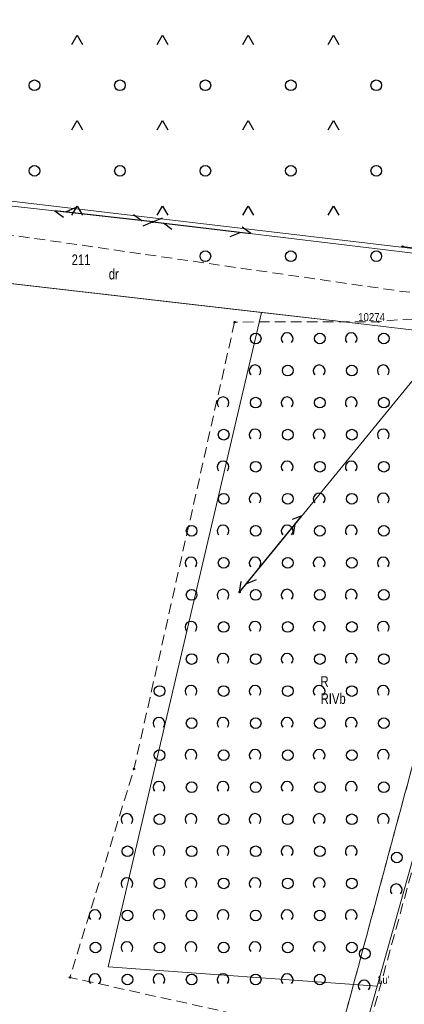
# Model space of a CAD drawing. Header units: metres. Extents: x 5548743 to 5556416, y 5707500 to 5714000.
# Tile 64 of 244: x 5554610 to 5554664, y 5709124 to 5709262. Entities that reach past the tile are written whole.
import ezdxf
from ezdxf.enums import TextEntityAlignment as Align

# ---------------------------------------------------------------- set-up
doc = ezdxf.new("R2010")
doc.units = ezdxf.units.M
for name, pattern in [('1.5_0.75', [2.25, 1.5, -0.75]), ('219-1000', [0]), ('sutp_1000', [0])]:
    doc.linetypes.add(name, pattern=pattern)
doc.layers.get('0').update_dxf_attribs({"color": 2, "lineweight": 5})
doc.styles.get("Standard").update_dxf_attribs({"font": 'Working1250', "width": 0.75})

# ---------------------------------------------------------------- blocks, each defined once
blk = doc.blocks.new('203')
at = {"linetype": 'Continuous', "lineweight": 0}
h = blk.add_hatch(color=0, dxfattribs=at)
edge = h.paths.add_edge_path()
edge.add_arc((0, 0), 0.09, 0, 360)
blk = doc.blocks.new('OTZK1')
at = {"color": 0, "linetype": 'Continuous'}
blk.add_circle((0, 0), 0.75, dxfattribs=at)
blk = doc.blocks.new('OTZK2')
at = {"color": 0, "linetype": 'Continuous'}
blk.add_arc((0, 0), 0.825, 318.85, 221.162, dxfattribs=at)
blk = doc.blocks.new('SUTP')
at = {"color": 0, "linetype": 'Continuous'}
for p, q in [((0, 0), (1.299, 0.75)), ((0, 0), (13.848, 0)), ((2.799, -0.75), (1.5, 0)), ((11.049, -0.75), (12.348, 0)), ((13.848, 0), (12.549, 0.75))]:
    blk.add_line(p, q, dxfattribs=at)
blk = doc.blocks.new('OTZK3')
at = {"color": 0, "linetype": 'Continuous'}
for p, q in [((-0.75, -0.433), (0, 0.866)), ((0, 0.866), (0.75, -0.433))]:
    blk.add_line(p, q, dxfattribs=at)
blk = doc.blocks.new('PIKIETAW1891')
at = {"color": 0}
blk.add_circle((0, 0), 0.09, dxfattribs=at)

msp = doc.modelspace()

# ---------------------------------------------------------------- linework, layer by layer
at = {"layer": '217-kontur klasyfikacyjny', "color": 3, "linetype": 'CONTINUOUS', "lineweight": 18, "flags": 128}
for points in [[(5554644.07, 5709221.08), (5554622.54, 5709129.2)], [(5554657.64, 5709219.52), (5554644.07, 5709221.08)], [(5554680.86, 5709216.77), (5554657.64, 5709219.52)], [(5554660.29, 5709126.48), (5554671.59, 5709166.69)], [(5554622.54, 5709129.2), (5554660.29, 5709126.48)]]:
    msp.add_lwpolyline(points, dxfattribs=at)
at = {"layer": '218-kontur użytku gruntowego', "color": 3, "linetype": 'CONTINUOUS', "lineweight": 18, "flags": 128}
for points in [[(5554680.38, 5709228.29), (5554433.02, 5709257.41)], [(5554433.02, 5709257.41), (5554680.38, 5709228.29)], [(5554644.07, 5709221.08), (5554498.26, 5709237.87)], [(5554498.26, 5709237.87), (5554644.07, 5709221.08)], [(5554644.07, 5709221.08), (5554622.54, 5709129.2)], [(5554622.54, 5709129.2), (5554644.07, 5709221.08)], [(5554657.64, 5709219.52), (5554644.07, 5709221.08)], [(5554644.07, 5709221.08), (5554657.64, 5709219.52)], [(5554680.86, 5709216.77), (5554657.64, 5709219.52)], [(5554657.64, 5709219.52), (5554680.86, 5709216.77)], [(5554660.29, 5709126.48), (5554671.59, 5709166.69)], [(5554671.59, 5709166.69), (5554660.29, 5709126.48)], [(5554622.54, 5709129.2), (5554660.29, 5709126.48)], [(5554660.29, 5709126.48), (5554622.54, 5709129.2)]]:
    msp.add_lwpolyline(points, dxfattribs=at)
at = {"layer": '219-działka ewidencyjna', "color": 7, "linetype": '219-1000', "lineweight": 18, "flags": 128}
for points in [[(5554680.38, 5709228.29), (5554433.02, 5709257.41)], [(5554498.26, 5709237.87), (5554657.64, 5709219.52)], [(5554657.64, 5709219.52), (5554680.86, 5709216.77)], [(5554660.29, 5709126.48), (5554671.59, 5709166.69)], [(5554629.34, 5709016.4), (5554660.29, 5709126.48)]]:
    msp.add_lwpolyline(points, dxfattribs=at)
at = {"layer": 'przewód telekomunikacyjny napowietrzny', "color": 30, "linetype": 'sutp_1000', "lineweight": 18, "flags": 128}
for points in [[(5554582.67, 5709238.96), (5554628.8, 5709233.79)], [(5554628.8, 5709233.79), (5554678.61, 5709227.83)], [(5554678.61, 5709227.83), (5554628.8, 5709233.79)], [(5554678.61, 5709227.83), (5554640.99, 5709181.82)]]:
    msp.add_lwpolyline(points, dxfattribs=at)
at = {"layer": 'przewód telekomunikacyjny podziemny', "color": 30, "linetype": 'CONTINUOUS', "lineweight": 18, "flags": 128}
msp.add_lwpolyline([(5554680.38, 5709228.29), (5554663.88, 5709230.32)], dxfattribs=at)
at = {"layer": 'teren zalesiony', "color": 7, "linetype": '1.5_0.75', "lineweight": 18, "flags": 128}
msp.add_lwpolyline([(5554677.26, 5709263.47), (5554651.5, 5709403.86), (5554641.75, 5709453.76), (5554550.35, 5709468.43), (5554462.74, 5709482.49), (5554433.1, 5709257.27), (5554664.37, 5709223.95), (5554674.34, 5709223.88), (5554680.38, 5709228.29)], close=True, dxfattribs=at)
at = {"layer": 'zadrzewienie  zakrzewienie', "color": 7, "linetype": '1.5_0.75', "lineweight": 18, "flags": 128}
for points in [[(5554640.29, 5709219.73), (5554626.16, 5709156.98), (5554617.17, 5709127.72), (5554654.99, 5709119.33), (5554665.14, 5709156.95), (5554679.78, 5709217.66), (5554674.03, 5709219.52), (5554664.37, 5709220.14), (5554660.49, 5709219.78)], [(5554654.99, 5709119.33), (5554658.54, 5709118.46), (5554667.49, 5709150.97), (5554670.38, 5709157.98), (5554671.59, 5709166.7), (5554671.99, 5709168.44), (5554679.63, 5709192.52), (5554681.71, 5709201.53), (5554682.42, 5709214.05), (5554679.78, 5709217.66), (5554665.14, 5709156.95)]]:
    msp.add_lwpolyline(points, close=True, dxfattribs=at)

# ---------------------------------------------------------------- block references
at = {"layer": '203-punkt graniczny', "color": 7, "linetype": 'CONTINUOUS', "lineweight": 18}
for p in [(5554657.64, 5709219.52), (5554660.29, 5709126.48)]:
    msp.add_blockref('203', p, dxfattribs=at)
at = {"layer": 'przewód telekomunikacyjny napowietrzny', "color": 30, "linetype": 'CONTINUOUS', "lineweight": 18}
for p, rotation in [((5554628.8, 5709233.79), 173.605), ((5554628.8, 5709233.79), 353.177), ((5554640.99, 5709181.82), 50.729)]:
    msp.add_blockref('SUTP', p, dxfattribs=dict(at, rotation=rotation))
at = {"layer": 'Punkt roboczy BDOT GESUT K1', "color": 6, "linetype": 'CONTINUOUS', "lineweight": 18}
for p in [(5554628.8, 5709233.79), (5554663.88, 5709230.32), (5554640.29, 5709219.73), (5554660.49, 5709219.78), (5554640.99, 5709181.82), (5554626.16, 5709156.98), (5554617.17, 5709127.72)]:
    msp.add_blockref('PIKIETAW1891', p, dxfattribs=at)
at = {"layer": 'teren zalesiony', "color": 7, "linetype": 'CONTINUOUS', "lineweight": 18}
for name, p in [('OTZK3', (5554618.186, 5709259.146)), ('OTZK3', (5554630.186, 5709259.146)), ('OTZK3', (5554642.186, 5709259.146)), ('OTZK3', (5554654.186, 5709259.146)), ('OTZK1', (5554612.186, 5709252.966)), ('OTZK1', (5554624.186, 5709252.966)), ('OTZK1', (5554636.186, 5709252.966)), ('OTZK1', (5554648.186, 5709252.966)), ('OTZK1', (5554660.186, 5709252.966)), ('OTZK3', (5554618.186, 5709247.146)), ('OTZK3', (5554630.186, 5709247.146)), ('OTZK3', (5554642.186, 5709247.146)), ('OTZK3', (5554654.186, 5709247.146)), ('OTZK1', (5554612.186, 5709240.966)), ('OTZK1', (5554624.186, 5709240.966)), ('OTZK1', (5554636.186, 5709240.966)), ('OTZK1', (5554648.186, 5709240.966)), ('OTZK1', (5554660.186, 5709240.966)), ('OTZK3', (5554618.186, 5709235.146)), ('OTZK3', (5554630.186, 5709235.146)), ('OTZK3', (5554642.186, 5709235.146)), ('OTZK3', (5554654.186, 5709235.146)), ('OTZK1', (5554636.186, 5709228.966)), ('OTZK1', (5554648.186, 5709228.966)), ('OTZK1', (5554660.186, 5709228.966))]:
    msp.add_blockref(name, p, dxfattribs=at)
at = {"layer": 'zadrzewienie  zakrzewienie', "color": 7, "linetype": 'CONTINUOUS', "lineweight": 18}
for name, p in [('OTZK1', (5554643.256, 5709217.416)), ('OTZK2', (5554647.669, 5709217.382)), ('OTZK1', (5554652.256, 5709217.416)), ('OTZK2', (5554656.669, 5709217.382)), ('OTZK1', (5554661.256, 5709217.416)), ('OTZK2', (5554643.169, 5709212.882)), ('OTZK1', (5554647.756, 5709212.916)), ('OTZK2', (5554652.169, 5709212.882)), ('OTZK1', (5554656.756, 5709212.916)), ('OTZK2', (5554661.169, 5709212.882)), ('OTZK2', (5554638.669, 5709208.382)), ('OTZK1', (5554643.256, 5709208.416)), ('OTZK2', (5554647.669, 5709208.382)), ('OTZK1', (5554652.256, 5709208.416)), ('OTZK2', (5554656.669, 5709208.382)), ('OTZK1', (5554661.256, 5709208.416)), ('OTZK2', (5554643.169, 5709203.882)), ('OTZK2', (5554652.169, 5709203.882)), ('OTZK2', (5554661.169, 5709203.882)), ('OTZK1', (5554638.756, 5709203.916)), ('OTZK1', (5554647.756, 5709203.916)), ('OTZK1', (5554656.756, 5709203.916)), ('OTZK2', (5554638.669, 5709199.382)), ('OTZK1', (5554643.256, 5709199.416)), ('OTZK2', (5554647.669, 5709199.382)), ('OTZK1', (5554652.256, 5709199.416)), ('OTZK2', (5554656.669, 5709199.382)), ('OTZK1', (5554661.256, 5709199.416)), ('OTZK1', (5554638.756, 5709194.916)), ('OTZK2', (5554643.169, 5709194.882)), ('OTZK1', (5554647.756, 5709194.916)), ('OTZK2', (5554652.169, 5709194.882)), ('OTZK1', (5554656.756, 5709194.916)), ('OTZK2', (5554661.169, 5709194.882)), ('OTZK1', (5554634.256, 5709190.416)), ('OTZK2', (5554638.669, 5709190.382)), ('OTZK1', (5554643.256, 5709190.416)), ('OTZK2', (5554647.669, 5709190.382)), ('OTZK1', (5554652.256, 5709190.416)), ('OTZK2', (5554656.669, 5709190.382)), ('OTZK1', (5554661.256, 5709190.416)), ('OTZK2', (5554634.169, 5709185.882)), ('OTZK2', (5554643.169, 5709185.882)), ('OTZK2', (5554652.169, 5709185.882)), ('OTZK2', (5554661.169, 5709185.882)), ('OTZK1', (5554638.756, 5709185.916)), ('OTZK1', (5554647.756, 5709185.916)), ('OTZK1', (5554656.756, 5709185.916)), ('OTZK1', (5554634.256, 5709181.416)), ('OTZK2', (5554638.669, 5709181.382)), ('OTZK1', (5554643.256, 5709181.416)), ('OTZK2', (5554647.669, 5709181.382)), ('OTZK1', (5554652.256, 5709181.416)), ('OTZK2', (5554656.669, 5709181.382)), ('OTZK1', (5554661.256, 5709181.416)), ('OTZK2', (5554634.169, 5709176.882)), ('OTZK1', (5554638.756, 5709176.916)), ('OTZK2', (5554643.169, 5709176.882)), ('OTZK1', (5554647.756, 5709176.916)), ('OTZK2', (5554652.169, 5709176.882)), ('OTZK1', (5554656.756, 5709176.916)), ('OTZK2', (5554661.169, 5709176.882)), ('OTZK1', (5554634.256, 5709172.416)), ('OTZK2', (5554638.669, 5709172.382)), ('OTZK1', (5554643.256, 5709172.416)), ('OTZK2', (5554647.669, 5709172.382)), ('OTZK1', (5554652.256, 5709172.416)), ('OTZK2', (5554656.669, 5709172.382)), ('OTZK1', (5554661.256, 5709172.416)), ('OTZK1', (5554629.756, 5709167.916)), ('OTZK2', (5554634.169, 5709167.882)), ('OTZK1', (5554638.756, 5709167.916)), ('OTZK2', (5554643.169, 5709167.882)), ('OTZK1', (5554647.756, 5709167.916)), ('OTZK2', (5554652.169, 5709167.882)), ('OTZK1', (5554656.756, 5709167.916)), ('OTZK2', (5554661.169, 5709167.882)), ('OTZK2', (5554629.669, 5709163.382)), ('OTZK1', (5554634.256, 5709163.416)), ('OTZK2', (5554638.669, 5709163.382)), ('OTZK1', (5554643.256, 5709163.416)), ('OTZK2', (5554647.669, 5709163.382)), ('OTZK1', (5554652.256, 5709163.416)), ('OTZK2', (5554656.669, 5709163.382)), ('OTZK1', (5554661.256, 5709163.416)), ('OTZK1', (5554629.756, 5709158.916)), ('OTZK2', (5554634.169, 5709158.882)), ('OTZK1', (5554638.756, 5709158.916)), ('OTZK2', (5554643.169, 5709158.882)), ('OTZK1', (5554647.756, 5709158.916)), ('OTZK2', (5554652.169, 5709158.882)), ('OTZK1', (5554656.756, 5709158.916)), ('OTZK2', (5554661.169, 5709158.882)), ('OTZK2', (5554629.669, 5709154.382)), ('OTZK1', (5554634.256, 5709154.416)), ('OTZK2', (5554638.669, 5709154.382)), ('OTZK1', (5554643.256, 5709154.416)), ('OTZK2', (5554647.669, 5709154.382)), ('OTZK1', (5554652.256, 5709154.416)), ('OTZK2', (5554656.669, 5709154.382)), ('OTZK1', (5554661.256, 5709154.416)), ('OTZK2', (5554625.169, 5709149.882)), ('OTZK1', (5554629.756, 5709149.916)), ('OTZK2', (5554634.169, 5709149.882)), ('OTZK1', (5554638.756, 5709149.916)), ('OTZK2', (5554643.169, 5709149.882)), ('OTZK1', (5554647.756, 5709149.916)), ('OTZK2', (5554652.169, 5709149.882)), ('OTZK1', (5554656.756, 5709149.916)), ('OTZK2', (5554661.169, 5709149.882)), ('OTZK1', (5554625.256, 5709145.416)), ('OTZK2', (5554629.669, 5709145.382)), ('OTZK1', (5554634.256, 5709145.416)), ('OTZK2', (5554638.669, 5709145.382)), ('OTZK1', (5554643.256, 5709145.416)), ('OTZK2', (5554647.669, 5709145.382)), ('OTZK1', (5554652.256, 5709145.416)), ('OTZK2', (5554656.669, 5709145.382)), ('OTZK1', (5554663.076, 5709144.546)), ('OTZK2', (5554625.169, 5709140.882)), ('OTZK1', (5554629.756, 5709140.916)), ('OTZK2', (5554634.169, 5709140.882)), ('OTZK1', (5554638.756, 5709140.916)), ('OTZK2', (5554643.169, 5709140.882)), ('OTZK1', (5554647.756, 5709140.916)), ('OTZK2', (5554652.169, 5709140.882)), ('OTZK1', (5554656.756, 5709140.916)), ('OTZK2', (5554662.989, 5709140.012)), ('OTZK2', (5554620.669, 5709136.382)), ('OTZK1', (5554625.256, 5709136.416)), ('OTZK2', (5554629.669, 5709136.382)), ('OTZK1', (5554634.256, 5709136.416)), ('OTZK2', (5554638.669, 5709136.382)), ('OTZK1', (5554643.256, 5709136.416)), ('OTZK2', (5554647.669, 5709136.382)), ('OTZK1', (5554652.256, 5709136.416)), ('OTZK2', (5554656.669, 5709136.382)), ('OTZK1', (5554620.756, 5709131.916)), ('OTZK2', (5554625.169, 5709131.882)), ('OTZK1', (5554629.756, 5709131.916)), ('OTZK2', (5554634.169, 5709131.882)), ('OTZK1', (5554638.756, 5709131.916)), ('OTZK2', (5554643.169, 5709131.882)), ('OTZK1', (5554647.756, 5709131.916)), ('OTZK2', (5554652.169, 5709131.882)), ('OTZK1', (5554656.756, 5709131.916)), ('OTZK1', (5554658.576, 5709131.046)), ('OTZK2', (5554620.669, 5709127.382)), ('OTZK1', (5554625.256, 5709127.416)), ('OTZK2', (5554629.669, 5709127.382)), ('OTZK1', (5554634.256, 5709127.416)), ('OTZK2', (5554638.669, 5709127.382)), ('OTZK1', (5554643.256, 5709127.416)), ('OTZK2', (5554647.669, 5709127.382)), ('OTZK1', (5554652.256, 5709127.416)), ('OTZK2', (5554658.489, 5709126.512))]:
    msp.add_blockref(name, p, dxfattribs=at)

# ---------------------------------------------------------------- texts
at = {"layer": '203-punkt graniczny-Atr103', "color": 7, "width": 0.9}
for s, p in [('10274', (5554657.64, 5709219.52)), ('10274', (5554657.64, 5709219.52)), ("1u'", (5554660.29, 5709126.48)), ("1u'", (5554660.29, 5709126.48))]:
    msp.add_text(s, height=1.125, dxfattribs=at).set_placement(p, align=Align.BOTTOM_LEFT)
at = {"layer": '209-oznaczenie konturu klasyfikacyjnego', "color": 3, "linetype": 'CONTINUOUS', "lineweight": 18, "width": 0.79}
msp.add_text('RIVb', height=1.5, dxfattribs=at).set_placement((5554652.37, 5709167.6), align=Align.TOP_LEFT)
at = {"layer": '210-oznaczenie konturu użytku gruntowego', "color": 3, "linetype": 'CONTINUOUS', "lineweight": 18, "width": 0.79}
for s, p in [('dr', (5554622.62, 5709225.71)), ('R', (5554652.35, 5709168.5))]:
    msp.add_text(s, height=1.5, dxfattribs=at).set_placement(p)
at = {"layer": '211-numer działki ewidencyjnej', "color": 7, "linetype": 'CONTINUOUS', "lineweight": 18, "width": 0.79}
msp.add_text('211', height=1.5, dxfattribs=at).set_placement((5554617.4, 5709227.72))

doc.saveas('drawing.dxf')
